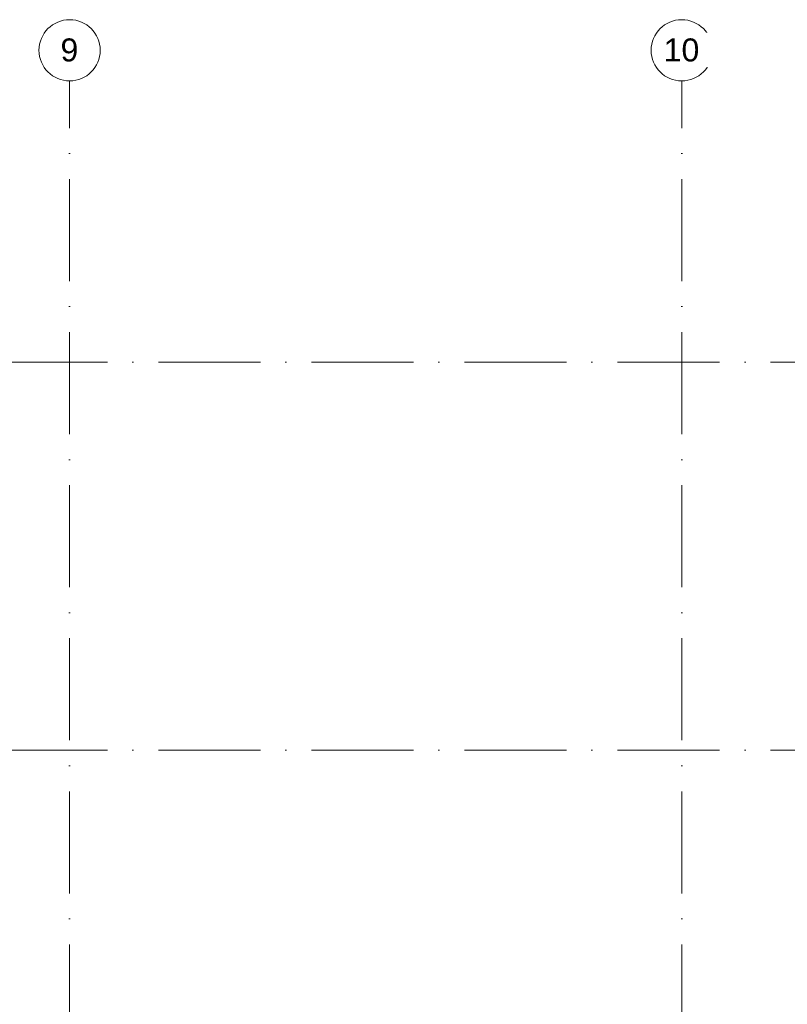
# Model space of a CAD drawing. Header units: millimetres. Extents: x -2694 to 330324, y -17289 to 76899.
# Tile 63 of 142: x 112792 to 127840, y 57602 to 76899. Entities that reach past the tile are written whole.
import ezdxf

# ---------------------------------------------------------------- set-up
doc = ezdxf.new("R2010")
doc.units = ezdxf.units.MM
doc.linetypes.add('IMPORT-A_CARA_15', pattern=[760, 500, -130, 0, -130])
doc.linetypes.add('Čerchovaná 20mm', pattern=[3000, 2000, -500, 0, -500])
doc.layers.add('CA_OSY', color=5, linetype='IMPORT-A_CARA_15', lineweight=13)
doc.layers.add('CA_TEXT35', color=62, linetype='Continuous', lineweight=9)
doc.styles.add('Arial_1', font='arial.ttf', dxfattribs={"height": 450})

# ---------------------------------------------------------------- blocks, each defined once
blk = doc.blocks.new('Osnova - Bublina osnovy 12mm-4850-BOURÁNÍ STÁVAJÍCÍCH ZÁKLADOVÝCH PRVKŮ')
at = {"layer": 'CA_TEXT35'}
blk.add_circle((0, 0), 6, dxfattribs=at)

msp = doc.modelspace()

# ---------------------------------------------------------------- linework, layer by layer
at = {"layer": 'CA_OSY', "linetype": 'Čerchovaná 20mm', "lineweight": 9}
for p, q in [((113770, -226.2), (113770, 75699.1)), ((125770, -226.2), (125770, 75699.1)), ((-1493.6, 70185), (299971.9, 70185)), ((-1493.6, 62579.9), (299971.9, 62579.9))]:
    msp.add_line(p, q, dxfattribs=at)

# ---------------------------------------------------------------- block references
at = {"layer": 'CA_TEXT35', "xscale": 99.99999999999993, "yscale": 99.99999999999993, "zscale": 99.99999999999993}
for p in [(113770, 76299.1), (125770, 76299.1)]:
    msp.add_blockref('Osnova - Bublina osnovy 12mm-4850-BOURÁNÍ STÁVAJÍCÍCH ZÁKLADOVÝCH PRVKŮ', p, dxfattribs=at)

# ---------------------------------------------------------------- next in the draw order: texts
at = {"layer": 'CA_TEXT35', "char_height": 450, "attachment_point": 1, "style": 'Arial_1', "bg_fill": 3, "box_fill_scale": 1.25, "bg_fill_color": 256, "bg_fill_true_color": 13158600, "bg_fill_transparency": 0}
for s, insert, width in [('\\fArial|b0|i0|c238|p34|;9', (113591.4, 76531.6), 424.894), ('10', (125415.9, 76531.6), 849.789)]:
    msp.add_mtext(s, dxfattribs=dict(at, insert=insert, width=width))

doc.saveas('drawing.dxf')
